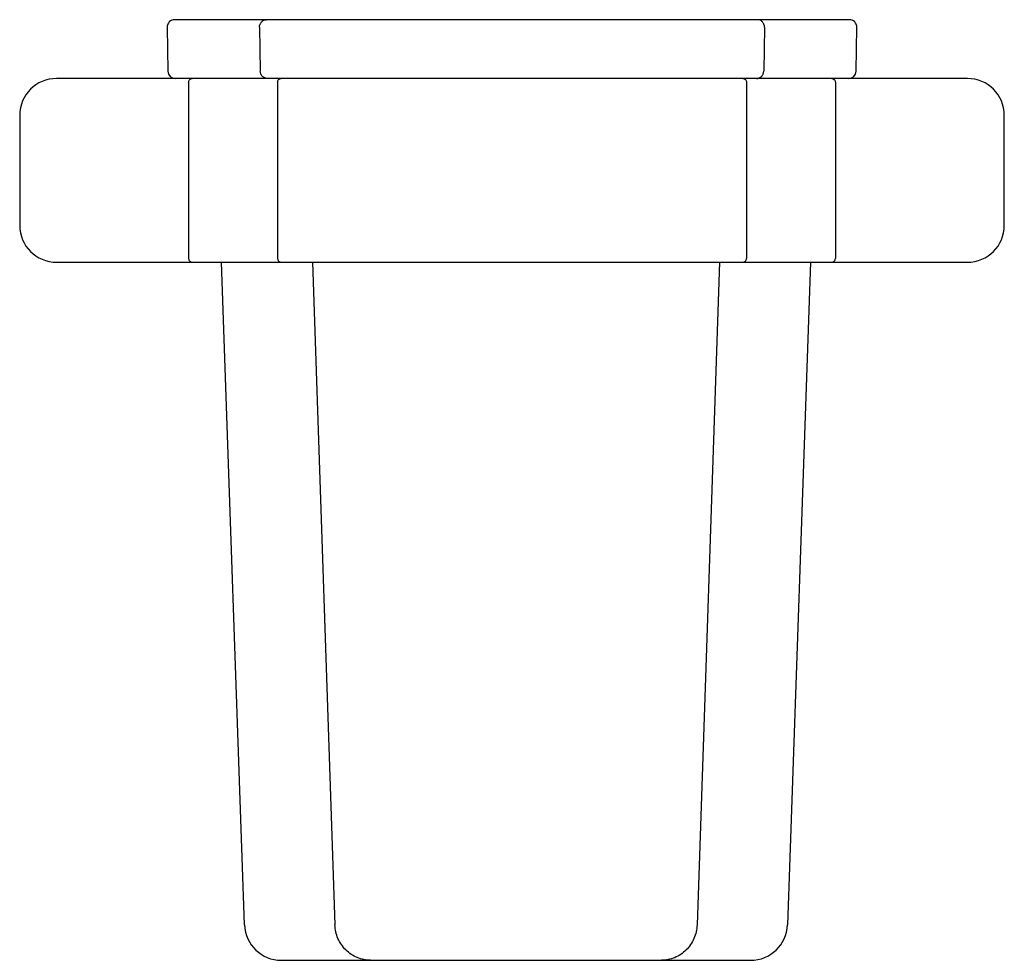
# Model space of a CAD drawing. Header units: millimetres. Extents: x 4045.276 to 4045.41, y 1761.339 to 1761.467.
import ezdxf

# ---------------------------------------------------------------- set-up
doc = ezdxf.new("R2010")
doc.units = ezdxf.units.MM
doc.layers.add('SANINDUSA', color=3, linetype='Continuous')

msp = doc.modelspace()

# ---------------------------------------------------------------- linework, layer by layer
at = {"layer": 'SANINDUSA'}
for p, q in [((4045.38902, 1761.46701), (4045.29716, 1761.46701)), ((4045.29616, 1761.46599), (4045.29627, 1761.45999)), ((4045.30873, 1761.46599), (4045.30883, 1761.45999)), ((4045.37745, 1761.46599), (4045.37735, 1761.45999)), ((4045.38991, 1761.45999), (4045.39002, 1761.46599)), ((4045.29727, 1761.45901), (4045.28109, 1761.45901)), ((4045.40509, 1761.45901), (4045.29727, 1761.45901)), ((4045.29908, 1761.45851), (4045.29908, 1761.43451)), ((4045.31119, 1761.45851), (4045.31119, 1761.43451)), ((4045.37499, 1761.45851), (4045.37499, 1761.43451)), ((4045.3871, 1761.45851), (4045.3871, 1761.43451)), ((4045.27609, 1761.45401), (4045.27609, 1761.43901)), ((4045.41009, 1761.43901), (4045.41009, 1761.45401)), ((4045.28109, 1761.43401), (4045.40509, 1761.43401)), ((4045.30669, 1761.34384), (4045.30354, 1761.43401)), ((4045.31595, 1761.43401), (4045.31899, 1761.34384)), ((4045.37131, 1761.43401), (4045.36827, 1761.34384)), ((4045.38372, 1761.43401), (4045.38057, 1761.34384)), ((4045.31169, 1761.33901), (4045.37557, 1761.33901))]:
    msp.add_line(p, q, dxfattribs=at)
for centre, radius, start, end in [((4045.29716, 1761.46601), 0.001, 90, 181), ((4045.38902, 1761.46601), 0.001, 359, 90), ((4045.29727, 1761.46001), 0.001, 181, 270), ((4045.38891, 1761.46001), 0.001, 270, 359), ((4045.28109, 1761.45401), 0.005, 90, 180), ((4045.40509, 1761.45401), 0.005, 0, 90), ((4045.28109, 1761.43901), 0.005, 180, 270), ((4045.40509, 1761.43901), 0.005, 270, 0), ((4045.31169, 1761.34401), 0.005, 182, 270), ((4045.37557, 1761.34401), 0.005, 270, 358)]:
    msp.add_arc(centre, radius, start, end, dxfattribs=at)
for points, knots in [([(4045.30873, 1761.46599), (4045.30873, 1761.46612), (4045.30878, 1761.46639), (4045.30899, 1761.46673), (4045.30931, 1761.46696), (4045.30957, 1761.46701), (4045.3097, 1761.46701)], [0, 0, 0, 0, 0.25402, 0.505696, 0.754025, 1, 1, 1, 1]), ([(4045.37745, 1761.46599), (4045.37745, 1761.46612), (4045.3774, 1761.46639), (4045.37719, 1761.46673), (4045.37687, 1761.46696), (4045.37661, 1761.46701), (4045.37648, 1761.46701)], [0, 0, 0, 0, 0.25402, 0.505696, 0.754025, 1, 1, 1, 1]), ([(4045.3098, 1761.45901), (4045.30967, 1761.45901), (4045.30942, 1761.45906), (4045.3091, 1761.45928), (4045.30889, 1761.45961), (4045.30884, 1761.45987), (4045.30883, 1761.45999)], [0, 0, 0, 0, 0.246055, 0.494379, 0.745981, 1, 1, 1, 1]), ([(4045.37638, 1761.45901), (4045.3765, 1761.45901), (4045.37676, 1761.45906), (4045.37708, 1761.45928), (4045.37729, 1761.45961), (4045.37734, 1761.45987), (4045.37735, 1761.45999)], [0, 0, 0, 0, 0.246055, 0.494379, 0.745981, 1, 1, 1, 1]), ([(4045.29908, 1761.45851), (4045.29908, 1761.45858), (4045.29911, 1761.45871), (4045.29922, 1761.45887), (4045.29938, 1761.45899), (4045.2995, 1761.45901), (4045.29957, 1761.45901)], [0, 0, 0, 0, 0.25293, 0.509107, 0.75758, 1, 1, 1, 1]), ([(4045.31119, 1761.45851), (4045.31119, 1761.45858), (4045.31122, 1761.45871), (4045.31132, 1761.45887), (4045.31148, 1761.45899), (4045.31161, 1761.45901), (4045.31167, 1761.45901)], [0, 0, 0, 0, 0.25293, 0.509107, 0.75758, 1, 1, 1, 1]), ([(4045.37451, 1761.45901), (4045.37463, 1761.45901), (4045.37483, 1761.45892), (4045.37497, 1761.4587), (4045.37499, 1761.45857), (4045.37499, 1761.45851)], [0, 0, 0, 0, 0.493141, 0.747302, 1, 1, 1, 1]), ([(4045.38661, 1761.45901), (4045.38674, 1761.45901), (4045.38693, 1761.45892), (4045.38707, 1761.4587), (4045.3871, 1761.45857), (4045.3871, 1761.45851)], [0, 0, 0, 0, 0.493141, 0.747302, 1, 1, 1, 1]), ([(4045.29908, 1761.43451), (4045.29908, 1761.43445), (4045.29911, 1761.43432), (4045.29922, 1761.43415), (4045.29938, 1761.43404), (4045.2995, 1761.43401), (4045.29957, 1761.43401)], [0, 0, 0, 0, 0.25293, 0.509107, 0.75758, 1, 1, 1, 1]), ([(4045.31119, 1761.43451), (4045.31119, 1761.43445), (4045.31122, 1761.43432), (4045.31132, 1761.43415), (4045.31148, 1761.43404), (4045.31161, 1761.43401), (4045.31167, 1761.43401)], [0, 0, 0, 0, 0.25293, 0.509107, 0.75758, 1, 1, 1, 1]), ([(4045.37451, 1761.43401), (4045.37463, 1761.43401), (4045.37483, 1761.4341), (4045.37497, 1761.43432), (4045.37499, 1761.43445), (4045.37499, 1761.43451)], [0, 0, 0, 0, 0.493141, 0.747302, 1, 1, 1, 1]), ([(4045.38661, 1761.43401), (4045.38674, 1761.43401), (4045.38693, 1761.4341), (4045.38707, 1761.43432), (4045.3871, 1761.43445), (4045.3871, 1761.43451)], [0, 0, 0, 0, 0.493141, 0.747302, 1, 1, 1, 1]), ([(4045.32382, 1761.33901), (4045.32321, 1761.33901), (4045.32227, 1761.3392), (4045.32118, 1761.33979), (4045.32045, 1761.3404), (4045.31984, 1761.34114), (4045.31922, 1761.34225), (4045.31902, 1761.34321), (4045.31899, 1761.34384)], [0, 0, 0, 0, 0.244547, 0.369078, 0.494881, 0.621612, 0.748491, 1, 1, 1, 1]), ([(4045.36827, 1761.34384), (4045.36825, 1761.3432), (4045.36803, 1761.34225), (4045.36742, 1761.34113), (4045.36681, 1761.3404), (4045.36608, 1761.33979), (4045.36525, 1761.33934), (4045.36436, 1761.33907), (4045.36375, 1761.33901), (4045.36344, 1761.33901)], [0, 0, 0, 0, 0.252118, 0.378868, 0.505313, 0.631047, 0.755421, 0.878218, 1, 1, 1, 1])]:
    msp.add_open_spline(points, degree=3, knots=knots, dxfattribs=at)

doc.saveas('drawing.dxf')
